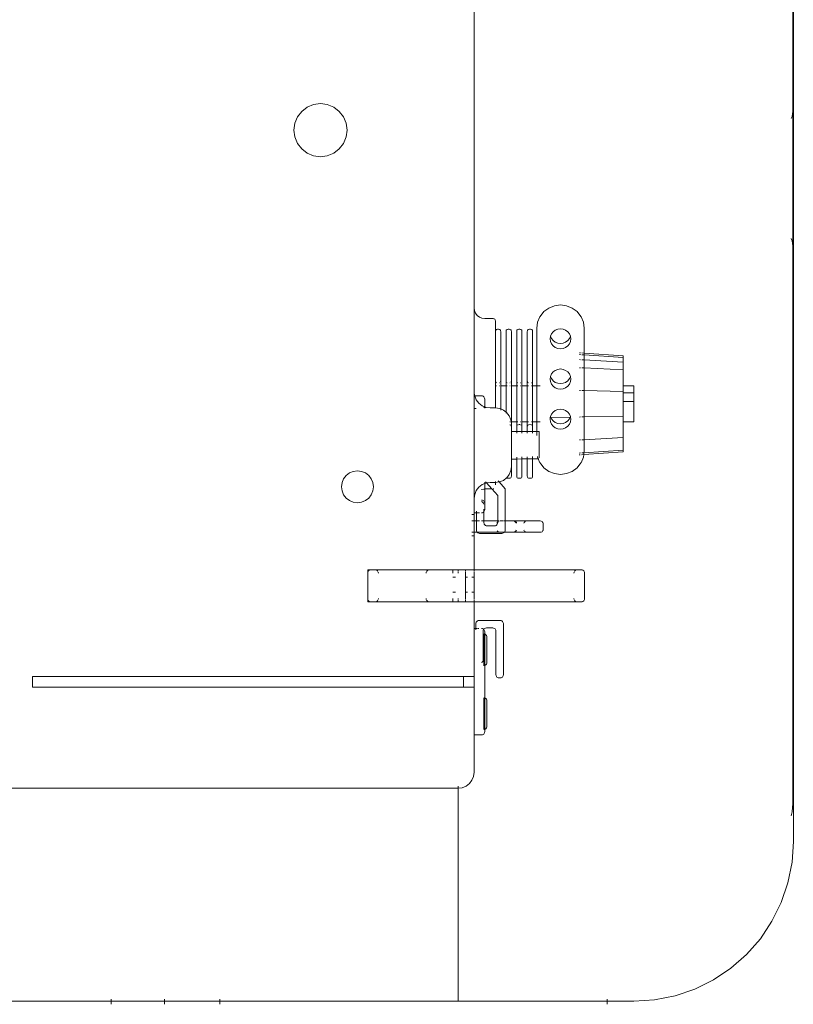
# Model space of a CAD drawing. Header units: millimetres. Extents: x -8931983 to 9630244, y 4 to 18563053.
# Tile 143 of 256: x 349110.5855 to 349110.6808, y 9281982.3157 to 9281982.4369. Entities that reach past the tile are written whole.
import ezdxf

# ---------------------------------------------------------------- set-up
doc = ezdxf.new("R2010")
doc.units = ezdxf.units.MM
doc.layers.add('LMOBILIARIO', color=252, linetype='Continuous', lineweight=5, true_color=0x898989)

# ---------------------------------------------------------------- blocks, each defined once
blk = doc.blocks.new('maquina de coser')
at = {"layer": 'LMOBILIARIO', "lineweight": 0}
for p, q in [((-0.00967, 0.48734), (-0.00967, 0.51933)), ((0.01656, 0.50237), (0.01656, 0.44458)), ((0.02902, 0.49704), (0.03034, 0.49704)), ((0.02902, 0.49704), (0.02902, 0.44392)), ((0.03034, 0.44392), (0.03034, 0.49704)), ((-0.01005, 0.48734), (-0.00971, 0.48734)), ((-0.00967, 0.48734), (-0.0094, 0.48734)), ((-0.00967, 0.48078), (-0.00967, 0.48734)), ((-0.01005, 0.48078), (-0.00971, 0.48078)), ((-0.00967, 0.48078), (-0.0094, 0.48078)), ((-0.00967, 0.47396), (-0.00967, 0.48078)), ((-0.00971, 0.47396), (-0.01005, 0.47396)), ((-0.0094, 0.47396), (-0.00967, 0.47396)), ((-0.00967, 0.44458), (-0.00967, 0.47396)), ((0.09597, 0.46438), (0.09677, 0.46471)), ((0.09677, 0.46471), (0.09761, 0.46482)), ((0.09761, 0.46482), (0.09846, 0.46471)), ((0.09846, 0.46471), (0.09925, 0.46438)), ((0.09477, 0.46318), (0.0953, 0.46386)), ((0.0953, 0.46386), (0.09597, 0.46438)), ((0.09925, 0.46438), (0.09993, 0.46386)), ((0.09993, 0.46386), (0.10045, 0.46318)), ((0.09434, 0.46155), (0.09445, 0.46239)), ((0.09445, 0.46239), (0.09477, 0.46318)), ((0.10045, 0.46318), (0.10078, 0.46239)), ((0.10078, 0.46239), (0.10089, 0.46155)), ((0.09445, 0.4607), (0.09434, 0.46155)), ((0.10089, 0.46155), (0.10078, 0.4607)), ((0.09477, 0.45991), (0.09445, 0.4607)), ((0.0953, 0.45923), (0.09477, 0.45991)), ((0.10045, 0.45991), (0.09993, 0.45923)), ((0.10078, 0.4607), (0.10045, 0.45991)), ((0.0523, 0.45838), (0.05271, 0.45869)), ((0.05271, 0.45869), (0.05318, 0.45889)), ((0.05318, 0.45889), (0.05369, 0.45896)), ((0.05369, 0.45896), (0.0542, 0.45889)), ((0.0542, 0.45889), (0.05468, 0.45869)), ((0.05468, 0.45869), (0.05508, 0.45838)), ((0.09597, 0.45871), (0.0953, 0.45923)), ((0.09677, 0.45838), (0.09597, 0.45871)), ((0.09925, 0.45871), (0.09846, 0.45838)), ((0.09993, 0.45923), (0.09925, 0.45871)), ((0.05173, 0.45699), (0.05179, 0.4575)), ((0.05179, 0.4575), (0.05199, 0.45797)), ((0.05199, 0.45797), (0.0523, 0.45838)), ((0.05508, 0.45838), (0.0554, 0.45797)), ((0.0554, 0.45797), (0.05559, 0.4575)), ((0.05559, 0.4575), (0.05566, 0.45699)), ((0.09761, 0.45827), (0.09677, 0.45838)), ((0.09846, 0.45838), (0.09761, 0.45827)), ((0.05179, 0.45648), (0.05173, 0.45699)), ((0.05199, 0.45601), (0.05179, 0.45648)), ((0.0523, 0.4556), (0.05199, 0.45601)), ((0.0554, 0.45601), (0.05508, 0.4556)), ((0.05559, 0.45648), (0.0554, 0.45601)), ((0.05566, 0.45699), (0.05559, 0.45648)), ((0.03991, 0.45572), (0.03952, 0.45572)), ((0.03952, 0.45572), (0.03952, 0.45533)), ((0.03952, 0.45533), (0.03953, 0.45543)), ((0.03952, 0.45475), (0.03952, 0.45533)), ((0.03953, 0.45543), (0.03957, 0.45553)), ((0.03957, 0.45553), (0.03963, 0.45561)), ((0.03963, 0.45561), (0.03971, 0.45567)), ((0.03981, 0.45571), (0.03971, 0.45567)), ((0.03981, 0.45571), (0.03991, 0.45572)), ((0.03991, 0.45572), (0.04306, 0.45572)), ((0.04316, 0.45571), (0.04306, 0.45572)), ((0.04345, 0.45572), (0.04306, 0.45572)), ((0.04325, 0.45567), (0.04316, 0.45571)), ((0.04325, 0.45567), (0.04334, 0.45561)), ((0.04334, 0.45561), (0.0434, 0.45553)), ((0.0434, 0.45553), (0.04344, 0.45543)), ((0.04344, 0.45543), (0.04345, 0.45533)), ((0.04345, 0.45533), (0.04345, 0.45572)), ((0.04345, 0.45475), (0.04345, 0.45533)), ((0.05271, 0.45529), (0.0523, 0.4556)), ((0.05318, 0.45509), (0.05271, 0.45529)), ((0.05369, 0.45502), (0.05318, 0.45509)), ((0.0542, 0.45509), (0.05369, 0.45502)), ((0.05468, 0.45529), (0.0542, 0.45509)), ((0.05508, 0.4556), (0.05468, 0.45529)), ((0.03952, 0.45475), (0.03953, 0.4547)), ((0.03952, 0.45475), (0.03952, 0.44809)), ((0.03953, 0.4547), (0.03957, 0.45461)), ((0.03957, 0.45461), (0.03963, 0.45453)), ((0.03963, 0.45453), (0.03971, 0.45447)), ((0.03981, 0.45443), (0.03991, 0.45441)), ((0.04306, 0.45441), (0.04316, 0.45443)), ((0.04325, 0.45447), (0.04334, 0.45453)), ((0.0434, 0.45461), (0.04334, 0.45453)), ((0.0434, 0.45461), (0.04344, 0.4547)), ((0.04344, 0.4547), (0.04345, 0.45475)), ((0.04345, 0.45475), (0.04345, 0.44809)), ((0.03953, 0.4482), (0.03952, 0.44809)), ((0.03952, 0.44809), (0.03952, 0.44523)), ((0.03953, 0.4482), (0.03957, 0.44831)), ((0.03957, 0.44831), (0.03963, 0.4484)), ((0.03971, 0.44847), (0.03963, 0.4484)), ((0.03981, 0.44851), (0.03991, 0.44852)), ((0.04316, 0.44851), (0.04306, 0.44852)), ((0.04325, 0.44847), (0.04334, 0.4484)), ((0.04334, 0.4484), (0.0434, 0.44831)), ((0.04344, 0.4482), (0.0434, 0.44831)), ((0.04345, 0.44809), (0.04344, 0.4482)), ((0.04345, 0.44809), (0.04345, 0.44523)), ((0.03952, 0.44458), (0.03952, 0.44523)), ((0.03952, 0.44523), (0.03978, 0.44523)), ((0.03981, 0.44523), (0.03991, 0.44523)), ((0.0407, 0.44523), (0.0407, 0.44491)), ((0.04254, 0.44523), (0.04254, 0.44491)), ((0.04316, 0.44523), (0.04306, 0.44523)), ((0.04319, 0.44523), (0.04345, 0.44523)), ((0.04345, 0.44523), (0.04345, 0.44458)), ((-0.00967, 0.42622), (-0.00967, 0.44458)), ((-0.00967, 0.44458), (0.01656, 0.44458)), ((0.01663, 0.44407), (0.01656, 0.44458)), ((0.01663, 0.44458), (0.01683, 0.44458)), ((0.01683, 0.44359), (0.01663, 0.44407)), ((0.02902, 0.44392), (0.03034, 0.44392)), ((0.02902, 0.44261), (0.02902, 0.44392)), ((0.03034, 0.44392), (0.03034, 0.44261)), ((0.03952, 0.44458), (0.03971, 0.44458)), ((0.03952, 0.44458), (0.03952, 0.44366)), ((0.03981, 0.44458), (0.03991, 0.44458)), ((0.04306, 0.44458), (0.04316, 0.44458)), ((0.04325, 0.44458), (0.04345, 0.44458)), ((0.04345, 0.44458), (0.04345, 0.44366)), ((0.01714, 0.44319), (0.01683, 0.44359)), ((0.01755, 0.44287), (0.01714, 0.44319)), ((0.01802, 0.44268), (0.01755, 0.44287)), ((0.01853, 0.44261), (0.01802, 0.44268)), ((0.03952, 0.44366), (0.03971, 0.44366)), ((0.03952, 0.44261), (0.03952, 0.44366)), ((0.0407, 0.44366), (0.03981, 0.44366)), ((0.0407, 0.4437), (0.0407, 0.44366)), ((0.0407, 0.44366), (0.0407, 0.44341)), ((0.04254, 0.44366), (0.0407, 0.44366)), ((0.0407, 0.44287), (0.0407, 0.44261)), ((0.04254, 0.4437), (0.04254, 0.44366)), ((0.04254, 0.44366), (0.04254, 0.44341)), ((0.04316, 0.44366), (0.04254, 0.44366)), ((0.04254, 0.44287), (0.04254, 0.44261)), ((0.04325, 0.44366), (0.04345, 0.44366)), ((0.04345, 0.44366), (0.04345, 0.44261)), ((0.04766, 0.44261), (0.04766, 0.44287)), ((0.04808, 0.44287), (0.04808, 0.44261)), ((0.04949, 0.44261), (0.04949, 0.44287)), ((0.05028, 0.44261), (0.05028, 0.44287)), ((0.02312, 0.44261), (0.01853, 0.44261)), ((0.02312, 0.44261), (0.02312, 0.44169)), ((0.02312, 0.44261), (0.02902, 0.44261)), ((0.02314, 0.44159), (0.02312, 0.44169)), ((0.02318, 0.44149), (0.02314, 0.44159)), ((0.02324, 0.44141), (0.02318, 0.44149)), ((0.02378, 0.44143), (0.02378, 0.44141)), ((0.02771, 0.44143), (0.02378, 0.44143)), ((0.02771, 0.44141), (0.02771, 0.44143)), ((0.02902, 0.44261), (0.03034, 0.44261)), ((0.03034, 0.44261), (0.03624, 0.44261)), ((0.03165, 0.44141), (0.03165, 0.44143)), ((0.03165, 0.44143), (0.03558, 0.44143)), ((0.03203, 0.44169), (0.03209, 0.44161)), ((0.03209, 0.44161), (0.03217, 0.44154)), ((0.03217, 0.44154), (0.03226, 0.4415)), ((0.03226, 0.4415), (0.03237, 0.44149)), ((0.03237, 0.44149), (0.03591, 0.44149)), ((0.03558, 0.44141), (0.03558, 0.44143)), ((0.03591, 0.44149), (0.03601, 0.44148)), ((0.03601, 0.44148), (0.0361, 0.44144)), ((0.03624, 0.44241), (0.03607, 0.44241)), ((0.0361, 0.44144), (0.03613, 0.44142)), ((0.03618, 0.44149), (0.03613, 0.44142)), ((0.03622, 0.44159), (0.03618, 0.44149)), ((0.03624, 0.44169), (0.03622, 0.44159)), ((0.03624, 0.44261), (0.03624, 0.44241)), ((0.03624, 0.44261), (0.03952, 0.44261)), ((0.03683, 0.44241), (0.03624, 0.44241)), ((0.03624, 0.44241), (0.03624, 0.44221)), ((0.03624, 0.44212), (0.03624, 0.44202)), ((0.03624, 0.4417), (0.03624, 0.44169)), ((0.03693, 0.4424), (0.03683, 0.44241)), ((0.03702, 0.44236), (0.03693, 0.4424)), ((0.0371, 0.44229), (0.03702, 0.44236)), ((0.03717, 0.44221), (0.0371, 0.44229)), ((0.03721, 0.44212), (0.03717, 0.44221)), ((0.03722, 0.44202), (0.03721, 0.44212)), ((0.03722, 0.43939), (0.03722, 0.44202)), ((0.03952, 0.42997), (0.03952, 0.44261)), ((0.03971, 0.44261), (0.03952, 0.44261)), ((0.03981, 0.44261), (0.0407, 0.44261)), ((0.0407, 0.44261), (0.04254, 0.44261)), ((0.04316, 0.44261), (0.04254, 0.44261)), ((0.04345, 0.44261), (0.04325, 0.44261)), ((0.04766, 0.44261), (0.04345, 0.44261)), ((0.04345, 0.44261), (0.04345, 0.42992)), ((0.04766, 0.44261), (0.04808, 0.44261)), ((0.04797, 0.44203), (0.04795, 0.44193)), ((0.04795, 0.43918), (0.04795, 0.44193)), ((0.04801, 0.44213), (0.04797, 0.44203)), ((0.04807, 0.44221), (0.04801, 0.44213)), ((0.04808, 0.44222), (0.04807, 0.44221)), ((0.04808, 0.44261), (0.04808, 0.44222)), ((0.04808, 0.44261), (0.04949, 0.44261)), ((0.04815, 0.44227), (0.04808, 0.44222)), ((0.04808, 0.43932), (0.04808, 0.44222)), ((0.04825, 0.44231), (0.04815, 0.44227)), ((0.04835, 0.44233), (0.04825, 0.44231)), ((0.04949, 0.44233), (0.04835, 0.44233)), ((0.04949, 0.44261), (0.05028, 0.44261)), ((0.04949, 0.44233), (0.04949, 0.44261)), ((0.04949, 0.44221), (0.04949, 0.44233)), ((0.05047, 0.44233), (0.04949, 0.44233)), ((0.04949, 0.44213), (0.04949, 0.44193)), ((0.04949, 0.4417), (0.04949, 0.44141)), ((0.05047, 0.44261), (0.05028, 0.44261)), ((0.05047, 0.44261), (0.05047, 0.44233)), ((0.05047, 0.44261), (0.05223, 0.44261)), ((0.05047, 0.44233), (0.05047, 0.44221)), ((0.05068, 0.44233), (0.05047, 0.44233)), ((0.05047, 0.44213), (0.05047, 0.44193)), ((0.05047, 0.4417), (0.05047, 0.44169)), ((0.05048, 0.44159), (0.05047, 0.44169)), ((0.05052, 0.44149), (0.05048, 0.44159)), ((0.05059, 0.44141), (0.05052, 0.44149)), ((0.05169, 0.44146), (0.0516, 0.44142)), ((0.05177, 0.44152), (0.05169, 0.44146)), ((0.05184, 0.4416), (0.05177, 0.44152)), ((0.05187, 0.44169), (0.05184, 0.4416)), ((0.05194, 0.44141), (0.052, 0.44149)), ((0.052, 0.44149), (0.05204, 0.44159)), ((0.05204, 0.44159), (0.05206, 0.44169)), ((0.05223, 0.44261), (0.05275, 0.44254)), ((0.06538, 0.44261), (0.05223, 0.44261)), ((0.05275, 0.44254), (0.05322, 0.44235)), ((0.05322, 0.44235), (0.05364, 0.44203)), ((0.05335, 0.44169), (0.05337, 0.44164)), ((0.05337, 0.44164), (0.0534, 0.44141)), ((0.05364, 0.44203), (0.05395, 0.44163)), ((0.05395, 0.44163), (0.05409, 0.4413)), ((0.06331, 0.44235), (0.06331, 0.44254)), ((0.06342, 0.44142), (0.06342, 0.44141)), ((0.06354, 0.44134), (0.06366, 0.44163)), ((0.06366, 0.44163), (0.06398, 0.44203)), ((0.06398, 0.44203), (0.06439, 0.44235)), ((0.06439, 0.44235), (0.06487, 0.44254)), ((0.06478, 0.44141), (0.06484, 0.44149)), ((0.06484, 0.44149), (0.06488, 0.44159)), ((0.06487, 0.44254), (0.0649, 0.44255)), ((0.06488, 0.44159), (0.0649, 0.44169)), ((0.0649, 0.44255), (0.06538, 0.44261)), ((0.0649, 0.44255), (0.0649, 0.44169)), ((0.07572, 0.44261), (0.06538, 0.44261)), ((0.07445, 0.44164), (0.0744, 0.4413)), ((0.07458, 0.44195), (0.07445, 0.44164)), ((0.07479, 0.44223), (0.07458, 0.44195)), ((0.07506, 0.44243), (0.07479, 0.44223)), ((0.07538, 0.44256), (0.07506, 0.44243)), ((0.07572, 0.44261), (0.07538, 0.44256)), ((0.321, 0.44261), (0.07572, 0.44261)), ((0.02332, 0.44135), (0.02324, 0.44141)), ((0.02342, 0.44131), (0.02332, 0.44135)), ((0.02352, 0.4413), (0.02342, 0.44131)), ((0.0238, 0.4413), (0.02352, 0.4413)), ((0.02379, 0.44135), (0.02379, 0.44133)), ((0.02379, 0.44133), (0.0238, 0.4413)), ((0.0238, 0.4413), (0.02383, 0.44123)), ((0.0238, 0.4413), (0.02769, 0.4413)), ((0.02383, 0.44123), (0.02389, 0.44115)), ((0.02389, 0.44115), (0.02398, 0.44109)), ((0.02398, 0.44109), (0.02407, 0.44105)), ((0.02407, 0.44105), (0.02417, 0.44104)), ((0.02417, 0.44104), (0.02732, 0.44104)), ((0.02732, 0.44104), (0.02742, 0.44105)), ((0.02742, 0.44105), (0.02751, 0.44109)), ((0.02751, 0.44109), (0.0276, 0.44115)), ((0.0276, 0.44115), (0.02766, 0.44123)), ((0.02766, 0.44123), (0.02769, 0.4413)), ((0.02769, 0.4413), (0.0277, 0.44133)), ((0.02769, 0.4413), (0.03167, 0.4413)), ((0.0277, 0.44133), (0.0277, 0.44135)), ((0.03166, 0.44133), (0.03166, 0.44135)), ((0.03167, 0.4413), (0.03166, 0.44133)), ((0.0317, 0.44123), (0.03167, 0.4413)), ((0.03556, 0.4413), (0.03167, 0.4413)), ((0.03176, 0.44115), (0.0317, 0.44123)), ((0.03185, 0.44109), (0.03176, 0.44115)), ((0.03194, 0.44105), (0.03185, 0.44109)), ((0.03204, 0.44104), (0.03194, 0.44105)), ((0.03204, 0.44104), (0.03518, 0.44104)), ((0.03518, 0.44104), (0.03529, 0.44105)), ((0.03529, 0.44105), (0.03538, 0.44109)), ((0.03538, 0.44109), (0.03547, 0.44115)), ((0.03547, 0.44115), (0.03553, 0.44123)), ((0.03553, 0.44123), (0.03556, 0.4413)), ((0.03556, 0.4413), (0.03557, 0.44133)), ((0.03556, 0.4413), (0.03584, 0.4413)), ((0.03557, 0.44133), (0.03557, 0.44135)), ((0.03594, 0.44131), (0.03584, 0.4413)), ((0.03604, 0.44135), (0.03594, 0.44131)), ((0.03612, 0.44141), (0.03604, 0.44135)), ((0.03613, 0.44142), (0.03612, 0.44141)), ((0.03613, 0.44142), (0.03619, 0.44138)), ((0.03619, 0.44138), (0.03625, 0.44129)), ((0.03625, 0.44129), (0.03629, 0.4412)), ((0.03625, 0.44011), (0.03629, 0.44021)), ((0.03629, 0.4412), (0.0363, 0.4411)), ((0.03629, 0.44021), (0.0363, 0.44031)), ((0.0363, 0.4411), (0.0363, 0.44031)), ((0.04887, 0.44101), (0.04888, 0.44112)), ((0.04887, 0.4401), (0.04887, 0.44101)), ((0.04888, 0.44112), (0.04892, 0.44121)), ((0.04892, 0.44121), (0.04899, 0.44129)), ((0.04899, 0.44129), (0.04907, 0.44136)), ((0.04907, 0.44136), (0.04916, 0.44139)), ((0.04916, 0.44139), (0.04926, 0.44141)), ((0.04926, 0.44141), (0.04949, 0.44141)), ((0.04949, 0.44141), (0.05059, 0.44141)), ((0.04949, 0.44141), (0.04949, 0.4397)), ((0.05067, 0.44135), (0.05059, 0.44141)), ((0.05059, 0.44141), (0.05059, 0.44141)), ((0.05059, 0.44141), (0.05093, 0.44141)), ((0.05076, 0.44131), (0.05067, 0.44135)), ((0.05087, 0.4413), (0.05076, 0.44131)), ((0.05087, 0.4413), (0.05166, 0.4413)), ((0.0516, 0.44142), (0.05153, 0.44141)), ((0.05166, 0.4413), (0.05176, 0.44131)), ((0.05342, 0.4413), (0.05166, 0.4413)), ((0.05176, 0.44131), (0.05186, 0.44135)), ((0.05342, 0.44041), (0.05263, 0.4397)), ((0.05341, 0.44135), (0.05342, 0.4413)), ((0.05342, 0.4413), (0.05342, 0.44041)), ((0.05342, 0.4413), (0.05409, 0.4413)), ((0.05416, 0.44108), (0.05342, 0.44041)), ((0.05342, 0.44041), (0.05342, 0.4404)), ((0.05342, 0.44026), (0.05342, 0.44025)), ((0.05342, 0.44025), (0.05343, 0.44018)), ((0.05409, 0.4413), (0.05415, 0.44115)), ((0.05409, 0.4413), (0.05425, 0.4413)), ((0.05415, 0.44115), (0.05416, 0.44108)), ((0.05429, 0.4412), (0.05416, 0.44108)), ((0.05416, 0.44108), (0.05422, 0.44064)), ((0.05422, 0.44064), (0.05422, 0.43999)), ((0.06337, 0.4413), (0.06353, 0.4413)), ((0.0634, 0.44064), (0.06347, 0.44115)), ((0.0634, 0.44064), (0.0634, 0.43999)), ((0.06342, 0.44141), (0.06349, 0.44136)), ((0.06347, 0.44115), (0.06353, 0.4413)), ((0.06351, 0.44135), (0.06354, 0.44134)), ((0.06353, 0.4413), (0.06354, 0.44134)), ((0.06371, 0.4413), (0.06353, 0.4413)), ((0.06354, 0.44134), (0.0636, 0.44131)), ((0.0636, 0.44131), (0.06371, 0.4413)), ((0.06371, 0.4413), (0.0645, 0.4413)), ((0.0645, 0.4413), (0.0646, 0.44131)), ((0.0646, 0.44131), (0.0647, 0.44135)), ((0.0647, 0.44135), (0.06478, 0.44141)), ((0.07439, 0.44018), (0.0744, 0.44025)), ((0.0744, 0.4413), (0.0744, 0.44025)), ((0.03014, 0.43952), (0.03015, 0.43963)), ((0.03014, 0.43939), (0.03014, 0.43952)), ((0.03014, 0.43939), (0.03015, 0.43929)), ((0.03015, 0.43963), (0.03019, 0.43972)), ((0.03015, 0.43929), (0.03019, 0.4392)), ((0.03019, 0.43972), (0.03025, 0.4398)), ((0.03019, 0.4392), (0.03025, 0.43911)), ((0.03025, 0.4398), (0.03033, 0.43987)), ((0.03025, 0.43911), (0.03033, 0.43905)), ((0.03033, 0.43987), (0.03043, 0.4399)), ((0.03033, 0.43905), (0.03043, 0.43901)), ((0.03043, 0.4399), (0.03053, 0.43992)), ((0.03043, 0.43901), (0.03053, 0.439)), ((0.03591, 0.43992), (0.03053, 0.43992)), ((0.03053, 0.439), (0.03683, 0.439)), ((0.03591, 0.43992), (0.03601, 0.43993)), ((0.03601, 0.43993), (0.0361, 0.43997)), ((0.0361, 0.43997), (0.03619, 0.44003)), ((0.03619, 0.44003), (0.03625, 0.44011)), ((0.03693, 0.43901), (0.03683, 0.439)), ((0.03702, 0.43905), (0.03693, 0.43901)), ((0.0371, 0.43911), (0.03702, 0.43905)), ((0.03717, 0.4392), (0.0371, 0.43911)), ((0.03721, 0.43929), (0.03717, 0.4392)), ((0.03722, 0.43939), (0.03721, 0.43929)), ((0.04795, 0.43918), (0.04797, 0.43908)), ((0.04797, 0.43908), (0.04801, 0.43898)), ((0.04809, 0.43944), (0.04808, 0.43932)), ((0.04808, 0.43889), (0.04808, 0.43932)), ((0.04811, 0.43956), (0.04809, 0.43944)), ((0.04816, 0.43965), (0.04811, 0.43956)), ((0.04822, 0.43973), (0.04816, 0.43965)), ((0.04825, 0.43975), (0.04822, 0.43973)), ((0.04888, 0.43999), (0.04887, 0.4401)), ((0.04892, 0.4399), (0.04888, 0.43999)), ((0.04899, 0.43982), (0.04892, 0.4399)), ((0.04907, 0.43976), (0.04899, 0.43982)), ((0.04916, 0.43972), (0.04907, 0.43976)), ((0.04926, 0.4397), (0.04916, 0.43972)), ((0.04928, 0.43978), (0.04921, 0.43979)), ((0.04937, 0.4397), (0.04926, 0.4397)), ((0.04935, 0.43973), (0.04928, 0.43978)), ((0.04937, 0.4397), (0.04935, 0.43973)), ((0.04941, 0.43965), (0.04937, 0.4397)), ((0.04949, 0.4397), (0.04937, 0.4397)), ((0.04947, 0.43951), (0.04945, 0.43956)), ((0.04949, 0.43932), (0.04948, 0.43941)), ((0.04949, 0.43951), (0.04949, 0.4397)), ((0.05263, 0.4397), (0.04949, 0.4397)), ((0.04949, 0.43932), (0.04949, 0.43941)), ((0.04949, 0.43908), (0.04949, 0.43932)), ((0.05343, 0.44018), (0.05343, 0.44016)), ((0.05428, 0.43953), (0.05345, 0.43878)), ((0.05391, 0.43999), (0.0542, 0.43999)), ((0.05428, 0.43953), (0.05422, 0.43999)), ((0.05442, 0.43965), (0.05428, 0.43953)), ((0.05428, 0.43948), (0.05428, 0.43953)), ((0.05448, 0.439), (0.05428, 0.43948)), ((0.05437, 0.43999), (0.05435, 0.43999)), ((0.0548, 0.4386), (0.05448, 0.439)), ((0.06288, 0.43867), (0.06313, 0.439)), ((0.06312, 0.43933), (0.06327, 0.43933)), ((0.06313, 0.439), (0.06327, 0.43933)), ((0.06327, 0.43933), (0.06333, 0.43948)), ((0.06327, 0.43933), (0.06614, 0.43933)), ((0.06333, 0.43948), (0.0634, 0.43999)), ((0.06614, 0.43999), (0.0634, 0.43999)), ((0.06614, 0.43999), (0.06614, 0.43995)), ((0.06674, 0.43999), (0.06614, 0.43999)), ((0.06614, 0.43991), (0.06614, 0.43985)), ((0.06614, 0.43952), (0.06614, 0.43946)), ((0.06614, 0.43937), (0.06614, 0.43933)), ((0.06614, 0.43933), (0.06614, 0.43867)), ((0.06674, 0.43933), (0.06614, 0.43933)), ((0.06651, 0.43946), (0.06648, 0.43952)), ((0.06655, 0.43991), (0.06651, 0.43985)), ((0.06667, 0.43998), (0.06661, 0.43995)), ((0.06667, 0.43934), (0.06661, 0.43937)), ((0.06674, 0.43999), (0.06667, 0.43998)), ((0.06674, 0.43933), (0.06667, 0.43934)), ((0.07283, 0.43999), (0.06674, 0.43999)), ((0.07283, 0.43933), (0.06674, 0.43933)), ((0.07283, 0.43999), (0.07289, 0.43998)), ((0.07414, 0.43999), (0.07283, 0.43999)), ((0.07283, 0.43933), (0.07289, 0.43934)), ((0.07289, 0.43998), (0.07296, 0.43995)), ((0.07289, 0.43934), (0.07296, 0.43937)), ((0.07296, 0.43995), (0.07301, 0.43991)), ((0.07296, 0.43937), (0.07301, 0.43941)), ((0.07301, 0.43991), (0.07305, 0.43985)), ((0.07301, 0.43941), (0.07305, 0.43946)), ((0.07305, 0.43985), (0.07308, 0.43979)), ((0.07305, 0.43946), (0.07308, 0.43952)), ((0.07308, 0.43979), (0.07309, 0.43972)), ((0.07308, 0.43952), (0.07309, 0.43959)), ((0.07309, 0.43972), (0.07309, 0.43959)), ((0.07414, 0.43999), (0.07421, 0.44)), ((0.07421, 0.44), (0.07427, 0.44002)), ((0.07427, 0.44002), (0.07432, 0.44006)), ((0.07432, 0.44006), (0.07437, 0.44012)), ((0.07437, 0.44012), (0.07439, 0.44018)), ((0.04801, 0.43898), (0.04807, 0.4389)), ((0.04807, 0.4389), (0.04808, 0.43889)), ((0.04808, 0.43889), (0.04815, 0.43884)), ((0.04808, 0.43889), (0.04808, 0.43845)), ((0.04808, 0.43867), (0.04808, 0.43838)), ((0.04809, 0.43843), (0.04808, 0.43845)), ((0.04808, 0.43845), (0.04808, 0.43838)), ((0.04808, 0.43838), (0.04808, 0.43845)), ((0.04809, 0.43837), (0.04808, 0.43838)), ((0.04808, 0.43838), (0.04808, 0.43783)), ((0.04809, 0.43778), (0.04808, 0.43783)), ((0.04808, 0.43783), (0.04808, 0.43608)), ((0.04811, 0.4384), (0.04809, 0.43843)), ((0.04809, 0.43837), (0.04809, 0.43841)), ((0.04811, 0.43837), (0.04809, 0.43837)), ((0.04816, 0.43836), (0.04811, 0.43837)), ((0.04815, 0.43884), (0.04825, 0.4388)), ((0.04825, 0.4388), (0.04835, 0.43879)), ((0.04949, 0.43878), (0.04835, 0.43879)), ((0.04948, 0.43778), (0.04949, 0.43783)), ((0.04949, 0.43878), (0.04949, 0.43898)), ((0.05345, 0.43878), (0.04949, 0.43878)), ((0.04949, 0.43878), (0.04949, 0.43783)), ((0.04949, 0.43608), (0.04949, 0.43783)), ((0.05474, 0.43848), (0.05473, 0.43841)), ((0.05473, 0.43841), (0.05473, 0.43828)), ((0.05474, 0.43821), (0.05473, 0.43828)), ((0.05476, 0.43854), (0.05474, 0.43848)), ((0.05476, 0.43815), (0.05474, 0.43821)), ((0.0548, 0.43859), (0.05476, 0.43854)), ((0.05481, 0.4381), (0.05476, 0.43815)), ((0.0548, 0.43859), (0.0548, 0.4386)), ((0.05521, 0.43828), (0.0548, 0.43859)), ((0.05486, 0.43805), (0.05481, 0.4381)), ((0.05492, 0.43803), (0.05486, 0.43805)), ((0.05499, 0.43802), (0.05492, 0.43803)), ((0.05499, 0.43802), (0.05619, 0.43802)), ((0.05569, 0.43809), (0.05521, 0.43828)), ((0.05619, 0.43802), (0.05569, 0.43809)), ((0.05619, 0.43802), (0.0571, 0.43802)), ((0.0571, 0.43802), (0.05711, 0.43736)), ((0.0571, 0.43802), (0.06051, 0.43802)), ((0.06051, 0.43802), (0.06051, 0.43736)), ((0.06051, 0.43802), (0.06108, 0.43802)), ((0.06108, 0.43802), (0.06115, 0.43803)), ((0.06146, 0.43802), (0.06108, 0.43802)), ((0.06115, 0.43803), (0.06121, 0.43805)), ((0.06127, 0.4381), (0.06131, 0.43815)), ((0.06131, 0.43815), (0.06133, 0.43821)), ((0.06146, 0.43802), (0.06168, 0.43805)), ((0.06168, 0.43802), (0.06146, 0.43802)), ((0.06168, 0.43821), (0.06168, 0.43815)), ((0.06168, 0.43805), (0.06193, 0.43809)), ((0.06168, 0.43805), (0.06168, 0.43802)), ((0.06168, 0.43802), (0.06168, 0.43736)), ((0.06168, 0.43802), (0.06614, 0.43802)), ((0.06193, 0.43809), (0.06241, 0.43828)), ((0.06241, 0.43828), (0.06282, 0.4386)), ((0.06274, 0.43867), (0.06288, 0.43867)), ((0.06282, 0.4386), (0.06288, 0.43867)), ((0.06614, 0.43867), (0.06288, 0.43867)), ((0.06614, 0.43867), (0.06614, 0.43864)), ((0.06614, 0.43867), (0.06674, 0.43867)), ((0.06614, 0.4386), (0.06614, 0.43854)), ((0.06614, 0.43821), (0.06614, 0.43815)), ((0.06614, 0.43805), (0.06614, 0.43802)), ((0.06614, 0.43802), (0.06614, 0.43736)), ((0.06674, 0.43802), (0.06614, 0.43802)), ((0.06651, 0.43815), (0.06648, 0.43821)), ((0.06655, 0.4386), (0.06651, 0.43854)), ((0.06667, 0.43867), (0.06661, 0.43864)), ((0.06667, 0.43803), (0.06661, 0.43805)), ((0.06674, 0.43867), (0.06667, 0.43867)), ((0.06674, 0.43802), (0.06667, 0.43803)), ((0.06674, 0.43867), (0.07283, 0.43867)), ((0.07283, 0.43802), (0.06674, 0.43802)), ((0.07283, 0.43867), (0.07289, 0.43867)), ((0.07283, 0.43802), (0.07289, 0.43803)), ((0.07289, 0.43867), (0.07296, 0.43864)), ((0.07289, 0.43803), (0.07296, 0.43805)), ((0.07296, 0.43864), (0.07301, 0.4386)), ((0.07296, 0.43805), (0.07301, 0.4381)), ((0.07301, 0.4386), (0.07305, 0.43854)), ((0.07301, 0.4381), (0.07305, 0.43815)), ((0.07305, 0.43854), (0.07308, 0.43848)), ((0.07305, 0.43815), (0.07308, 0.43821)), ((0.07308, 0.43848), (0.07309, 0.43841)), ((0.07308, 0.43821), (0.07309, 0.43828)), ((0.07309, 0.43841), (0.07309, 0.43828)), ((0.04811, 0.43767), (0.04809, 0.43778)), ((0.04809, 0.43773), (0.04809, 0.43778)), ((0.04811, 0.43762), (0.04809, 0.43773)), ((0.04816, 0.43757), (0.04811, 0.43767)), ((0.04816, 0.43752), (0.04811, 0.43762)), ((0.04822, 0.43749), (0.04816, 0.43757)), ((0.04822, 0.43744), (0.04816, 0.43752)), ((0.04836, 0.43743), (0.04829, 0.43745)), ((0.04836, 0.43738), (0.04829, 0.4374)), ((0.04921, 0.43743), (0.04928, 0.43745)), ((0.04921, 0.43738), (0.04928, 0.4374)), ((0.04928, 0.43745), (0.04935, 0.43749)), ((0.04928, 0.4374), (0.04935, 0.43744)), ((0.04935, 0.43749), (0.04941, 0.43757)), ((0.04935, 0.43744), (0.04941, 0.43752)), ((0.04945, 0.43767), (0.04948, 0.43778)), ((0.04945, 0.43762), (0.04948, 0.43773)), ((0.04948, 0.43773), (0.04948, 0.43778)), ((0.05474, 0.43717), (0.05473, 0.4371)), ((0.05473, 0.4371), (0.05473, 0.43697)), ((0.05474, 0.4369), (0.05473, 0.43697)), ((0.05476, 0.43723), (0.05474, 0.43717)), ((0.05476, 0.43684), (0.05474, 0.4369)), ((0.05481, 0.43729), (0.05476, 0.43723)), ((0.05481, 0.43678), (0.05476, 0.43684)), ((0.05486, 0.43733), (0.05481, 0.43729)), ((0.05486, 0.43674), (0.05481, 0.43678)), ((0.05492, 0.43735), (0.05486, 0.43733)), ((0.05492, 0.43672), (0.05486, 0.43674)), ((0.05499, 0.43736), (0.05492, 0.43735)), ((0.05499, 0.43671), (0.05492, 0.43672)), ((0.05499, 0.43736), (0.05711, 0.43736)), ((0.05712, 0.43671), (0.05499, 0.43671)), ((0.05711, 0.43736), (0.05712, 0.43671)), ((0.05712, 0.43671), (0.05712, 0.43605)), ((0.05735, 0.43736), (0.05718, 0.43736)), ((0.05719, 0.43671), (0.05737, 0.43671)), ((0.06029, 0.43736), (0.06051, 0.43736)), ((0.0605, 0.43671), (0.0603, 0.43671)), ((0.06051, 0.43736), (0.0605, 0.43671)), ((0.06108, 0.43671), (0.0605, 0.43671)), ((0.0605, 0.43671), (0.0605, 0.43605)), ((0.06051, 0.43736), (0.06108, 0.43736)), ((0.06115, 0.43735), (0.06108, 0.43736)), ((0.06168, 0.43736), (0.06108, 0.43736)), ((0.06108, 0.43671), (0.06115, 0.43672)), ((0.06168, 0.43671), (0.06108, 0.43671)), ((0.06121, 0.43733), (0.06115, 0.43735)), ((0.06115, 0.43672), (0.06121, 0.43674)), ((0.06131, 0.43723), (0.06127, 0.43729)), ((0.06127, 0.43678), (0.06131, 0.43684)), ((0.06133, 0.43717), (0.06131, 0.43723)), ((0.06131, 0.43684), (0.06133, 0.4369)), ((0.06134, 0.43697), (0.06134, 0.4371)), ((0.06168, 0.43736), (0.06168, 0.43733)), ((0.06168, 0.43736), (0.06614, 0.43736)), ((0.06168, 0.43729), (0.06168, 0.43723)), ((0.06168, 0.4369), (0.06168, 0.43684)), ((0.06168, 0.43674), (0.06168, 0.43671)), ((0.06168, 0.43671), (0.06168, 0.43605)), ((0.06168, 0.43671), (0.06614, 0.43671)), ((0.06614, 0.43736), (0.06614, 0.43733)), ((0.06614, 0.43736), (0.06674, 0.43736)), ((0.06614, 0.43729), (0.06614, 0.43723)), ((0.06614, 0.4369), (0.06614, 0.43684)), ((0.06614, 0.43674), (0.06614, 0.43671)), ((0.06614, 0.43671), (0.06614, 0.43605)), ((0.06674, 0.43671), (0.06614, 0.43671)), ((0.06651, 0.43684), (0.06648, 0.4369)), ((0.06655, 0.43729), (0.06651, 0.43723)), ((0.06667, 0.43735), (0.06661, 0.43733)), ((0.06667, 0.43672), (0.06661, 0.43674)), ((0.06674, 0.43736), (0.06667, 0.43735)), ((0.06674, 0.43671), (0.06667, 0.43672)), ((0.06674, 0.43736), (0.07283, 0.43736)), ((0.07283, 0.43671), (0.06674, 0.43671)), ((0.07283, 0.43736), (0.07289, 0.43735)), ((0.07283, 0.43671), (0.07289, 0.43672)), ((0.07289, 0.43735), (0.07296, 0.43733)), ((0.07289, 0.43672), (0.07296, 0.43674)), ((0.07296, 0.43733), (0.07301, 0.43729)), ((0.07296, 0.43674), (0.07301, 0.43678)), ((0.07301, 0.43729), (0.07305, 0.43723)), ((0.07301, 0.43678), (0.07305, 0.43684)), ((0.07305, 0.43723), (0.07308, 0.43717)), ((0.07305, 0.43684), (0.07308, 0.4369)), ((0.07308, 0.43717), (0.07309, 0.4371)), ((0.07308, 0.4369), (0.07309, 0.43697)), ((0.07309, 0.4371), (0.07309, 0.43697)), ((0.04809, 0.43612), (0.04808, 0.43608)), ((0.04808, 0.43608), (0.04808, 0.43458)), ((0.04811, 0.43623), (0.04809, 0.43612)), ((0.04816, 0.43633), (0.04811, 0.43623)), ((0.04822, 0.4364), (0.04816, 0.43633)), ((0.04836, 0.43647), (0.04829, 0.43645)), ((0.04921, 0.43647), (0.04928, 0.43645)), ((0.04928, 0.43645), (0.04935, 0.4364)), ((0.04935, 0.4364), (0.04941, 0.43633)), ((0.04945, 0.43623), (0.04948, 0.43612)), ((0.04948, 0.43612), (0.04949, 0.43608)), ((0.04949, 0.43608), (0.04949, 0.43458)), ((0.05474, 0.43586), (0.05473, 0.43579)), ((0.05473, 0.43579), (0.05473, 0.43566)), ((0.05474, 0.43559), (0.05473, 0.43566)), ((0.05476, 0.43592), (0.05474, 0.43586)), ((0.05476, 0.43553), (0.05474, 0.43559)), ((0.05481, 0.43597), (0.05476, 0.43592)), ((0.05481, 0.43547), (0.05476, 0.43553)), ((0.05486, 0.43602), (0.05481, 0.43597)), ((0.05486, 0.43543), (0.05481, 0.43547)), ((0.05492, 0.43604), (0.05486, 0.43602)), ((0.05492, 0.4354), (0.05486, 0.43543)), ((0.05499, 0.43605), (0.05492, 0.43604)), ((0.05499, 0.4354), (0.05492, 0.4354)), ((0.05499, 0.43605), (0.05712, 0.43605)), ((0.05713, 0.4354), (0.05499, 0.4354)), ((0.05712, 0.43605), (0.05713, 0.4354)), ((0.05713, 0.4354), (0.05714, 0.43471)), ((0.05739, 0.43605), (0.0572, 0.43605)), ((0.05721, 0.4354), (0.05741, 0.4354)), ((0.06031, 0.43605), (0.0605, 0.43605)), ((0.06049, 0.4354), (0.06031, 0.4354)), ((0.06049, 0.4354), (0.06048, 0.43489)), ((0.0605, 0.43605), (0.06049, 0.4354)), ((0.06108, 0.4354), (0.06049, 0.4354)), ((0.0605, 0.43605), (0.06108, 0.43605)), ((0.06115, 0.43604), (0.06108, 0.43605)), ((0.06168, 0.43605), (0.06108, 0.43605)), ((0.06108, 0.4354), (0.06115, 0.4354)), ((0.06168, 0.4354), (0.06108, 0.4354)), ((0.06121, 0.43602), (0.06115, 0.43604)), ((0.06115, 0.4354), (0.06121, 0.43543)), ((0.06131, 0.43592), (0.06127, 0.43597)), ((0.06127, 0.43547), (0.06131, 0.43553)), ((0.06133, 0.43586), (0.06131, 0.43592)), ((0.06131, 0.43553), (0.06133, 0.43559)), ((0.06134, 0.43566), (0.06134, 0.43579)), ((0.06168, 0.43605), (0.06168, 0.43602)), ((0.06168, 0.43605), (0.06614, 0.43605)), ((0.06168, 0.43597), (0.06168, 0.43592)), ((0.06168, 0.43559), (0.06168, 0.43553)), ((0.06168, 0.43543), (0.06168, 0.4354)), ((0.06168, 0.4354), (0.06168, 0.43489)), ((0.06168, 0.4354), (0.06614, 0.4354)), ((0.06614, 0.43605), (0.06614, 0.43602)), ((0.06614, 0.43605), (0.06674, 0.43605)), ((0.06614, 0.43597), (0.06614, 0.43592)), ((0.06614, 0.43559), (0.06614, 0.43553)), ((0.06614, 0.43543), (0.06614, 0.4354)), ((0.06614, 0.4354), (0.06614, 0.43489)), ((0.06674, 0.4354), (0.06614, 0.4354)), ((0.06651, 0.43553), (0.06648, 0.43559)), ((0.06655, 0.43597), (0.06651, 0.43592)), ((0.06667, 0.43604), (0.06661, 0.43602)), ((0.06667, 0.4354), (0.06661, 0.43543)), ((0.06674, 0.43605), (0.06667, 0.43604)), ((0.06674, 0.4354), (0.06667, 0.4354)), ((0.06674, 0.43605), (0.07283, 0.43605)), ((0.07283, 0.4354), (0.06674, 0.4354)), ((0.07283, 0.43605), (0.07289, 0.43604)), ((0.07283, 0.4354), (0.07289, 0.4354)), ((0.07289, 0.43604), (0.07296, 0.43602)), ((0.07289, 0.4354), (0.07296, 0.43543)), ((0.07296, 0.43602), (0.07301, 0.43597)), ((0.07296, 0.43543), (0.07301, 0.43547)), ((0.07301, 0.43597), (0.07305, 0.43592)), ((0.07301, 0.43547), (0.07305, 0.43553)), ((0.07305, 0.43592), (0.07308, 0.43586)), ((0.07305, 0.43553), (0.07308, 0.43559)), ((0.07308, 0.43586), (0.07309, 0.43579)), ((0.07308, 0.43559), (0.07309, 0.43566)), ((0.07309, 0.43579), (0.07309, 0.43566)), ((0.04809, 0.43445), (0.04808, 0.43458)), ((0.04811, 0.43434), (0.04809, 0.43445)), ((0.04816, 0.43424), (0.04811, 0.43434)), ((0.04822, 0.43417), (0.04816, 0.43424)), ((0.04829, 0.43412), (0.04822, 0.43417)), ((0.04935, 0.43417), (0.04928, 0.43412)), ((0.04941, 0.43424), (0.04935, 0.43417)), ((0.04945, 0.43434), (0.04941, 0.43424)), ((0.04948, 0.43445), (0.04945, 0.43434)), ((0.04949, 0.43458), (0.04948, 0.43445)), ((0.05603, 0.43402), (0.05662, 0.43448)), ((0.05662, 0.43448), (0.05665, 0.4345)), ((0.05714, 0.43471), (0.05665, 0.4345)), ((0.05733, 0.43479), (0.05714, 0.43471)), ((0.05714, 0.43471), (0.05714, 0.43465)), ((0.06048, 0.43461), (0.05724, 0.43461)), ((0.05742, 0.4348), (0.05733, 0.43479)), ((0.06048, 0.43489), (0.05999, 0.43489)), ((0.06048, 0.43489), (0.06048, 0.43487)), ((0.06168, 0.43489), (0.06048, 0.43489)), ((0.06048, 0.43481), (0.06048, 0.43461)), ((0.06168, 0.43489), (0.06168, 0.43487)), ((0.06614, 0.43489), (0.06168, 0.43489)), ((0.06168, 0.43481), (0.06168, 0.43445)), ((0.06614, 0.43489), (0.06614, 0.43487)), ((0.07323, 0.43489), (0.06614, 0.43489)), ((0.06614, 0.43481), (0.06614, 0.43445)), ((0.07323, 0.43489), (0.07396, 0.43479)), ((0.07396, 0.43479), (0.07464, 0.4345)), ((0.07467, 0.43448), (0.07464, 0.4345)), ((0.07526, 0.43402), (0.07467, 0.43448)), ((0.04836, 0.4341), (0.04829, 0.43412)), ((0.04836, 0.4341), (0.04921, 0.4341)), ((0.04928, 0.43412), (0.04921, 0.4341)), ((0.05531, 0.43272), (0.05559, 0.43342)), ((0.05559, 0.43342), (0.05603, 0.43402)), ((0.06115, 0.43287), (0.0614, 0.43307)), ((0.0614, 0.43307), (0.0617, 0.4332)), ((0.0617, 0.4332), (0.06202, 0.43324)), ((0.06181, 0.43287), (0.06206, 0.43307)), ((0.06202, 0.43324), (0.06222, 0.43322)), ((0.06206, 0.43307), (0.06222, 0.43314)), ((0.06222, 0.43314), (0.06222, 0.43322)), ((0.06222, 0.43322), (0.06234, 0.4332)), ((0.06222, 0.43314), (0.06235, 0.43319)), ((0.06226, 0.43077), (0.06222, 0.43314)), ((0.06234, 0.4332), (0.06235, 0.43319)), ((0.06235, 0.43319), (0.06264, 0.43307)), ((0.06264, 0.43307), (0.06289, 0.43287)), ((0.06609, 0.43287), (0.06634, 0.43307)), ((0.06634, 0.43307), (0.06664, 0.4332)), ((0.06664, 0.4332), (0.06696, 0.43324)), ((0.06675, 0.43287), (0.06701, 0.43307)), ((0.06696, 0.43324), (0.06728, 0.4332)), ((0.06701, 0.43307), (0.06729, 0.43319)), ((0.06728, 0.4332), (0.06729, 0.43319)), ((0.06729, 0.43319), (0.06758, 0.43307)), ((0.06758, 0.43307), (0.06783, 0.43287)), ((0.07103, 0.43287), (0.07128, 0.43307)), ((0.07128, 0.43307), (0.07158, 0.4332)), ((0.07158, 0.4332), (0.0719, 0.43324)), ((0.07169, 0.43287), (0.07195, 0.43307)), ((0.0719, 0.43324), (0.07222, 0.4332)), ((0.07195, 0.43307), (0.07223, 0.43319)), ((0.07222, 0.4332), (0.07223, 0.43319)), ((0.07223, 0.43319), (0.07252, 0.43307)), ((0.07252, 0.43307), (0.07277, 0.43287)), ((0.0757, 0.43342), (0.07526, 0.43402)), ((0.07598, 0.43272), (0.0757, 0.43342)), ((0.05521, 0.43196), (0.05531, 0.43272)), ((0.05531, 0.43121), (0.05521, 0.43196)), ((0.06079, 0.43196), (0.06083, 0.4323)), ((0.06083, 0.43163), (0.06079, 0.43196)), ((0.06083, 0.4323), (0.06095, 0.4326)), ((0.06095, 0.4326), (0.06115, 0.43287)), ((0.06145, 0.43196), (0.06149, 0.4323)), ((0.06149, 0.43163), (0.06145, 0.43196)), ((0.06149, 0.4323), (0.06161, 0.4326)), ((0.06161, 0.4326), (0.06181, 0.43287)), ((0.06289, 0.43287), (0.06309, 0.4326)), ((0.06309, 0.4326), (0.06321, 0.4323)), ((0.06321, 0.4323), (0.06326, 0.43196)), ((0.06326, 0.43196), (0.06321, 0.43163)), ((0.06573, 0.43196), (0.06577, 0.4323)), ((0.06577, 0.43163), (0.06573, 0.43196)), ((0.06577, 0.4323), (0.06589, 0.4326)), ((0.06589, 0.4326), (0.06609, 0.43287)), ((0.06639, 0.43196), (0.06643, 0.4323)), ((0.06643, 0.43163), (0.06639, 0.43196)), ((0.06643, 0.4323), (0.06655, 0.4326)), ((0.06655, 0.4326), (0.06675, 0.43287)), ((0.06783, 0.43287), (0.06803, 0.4326)), ((0.06803, 0.4326), (0.06815, 0.4323)), ((0.06815, 0.4323), (0.0682, 0.43196)), ((0.0682, 0.43196), (0.06815, 0.43163)), ((0.07067, 0.43196), (0.07071, 0.4323)), ((0.07071, 0.43163), (0.07067, 0.43196)), ((0.07071, 0.4323), (0.07083, 0.4326)), ((0.07083, 0.4326), (0.07103, 0.43287)), ((0.07133, 0.43196), (0.07137, 0.4323)), ((0.07137, 0.43163), (0.07133, 0.43196)), ((0.07137, 0.4323), (0.07149, 0.4326)), ((0.07149, 0.4326), (0.07169, 0.43287)), ((0.07277, 0.43287), (0.07297, 0.4326)), ((0.07297, 0.4326), (0.07309, 0.4323)), ((0.07309, 0.4323), (0.07314, 0.43196)), ((0.07314, 0.43196), (0.07309, 0.43163)), ((0.07608, 0.43196), (0.07598, 0.43272)), ((0.07598, 0.43121), (0.07608, 0.43196)), ((0.05559, 0.43051), (0.05531, 0.43121)), ((0.05603, 0.42991), (0.05559, 0.43051)), ((0.06095, 0.43133), (0.06083, 0.43163)), ((0.06115, 0.43106), (0.06095, 0.43133)), ((0.0614, 0.43086), (0.06115, 0.43106)), ((0.0617, 0.43073), (0.0614, 0.43086)), ((0.06161, 0.43133), (0.06149, 0.43163)), ((0.06181, 0.43106), (0.06161, 0.43133)), ((0.06202, 0.43069), (0.0617, 0.43073)), ((0.06206, 0.43086), (0.06181, 0.43106)), ((0.06226, 0.43072), (0.06202, 0.43069)), ((0.06226, 0.43077), (0.06206, 0.43086)), ((0.06235, 0.43073), (0.06226, 0.43077)), ((0.06226, 0.43072), (0.06226, 0.43077)), ((0.06234, 0.43073), (0.06226, 0.43072)), ((0.06235, 0.43073), (0.06234, 0.43073)), ((0.06264, 0.43086), (0.06235, 0.43073)), ((0.06289, 0.43106), (0.06264, 0.43086)), ((0.06309, 0.43133), (0.06289, 0.43106)), ((0.06321, 0.43163), (0.06309, 0.43133)), ((0.06589, 0.43133), (0.06577, 0.43163)), ((0.06609, 0.43106), (0.06589, 0.43133)), ((0.06634, 0.43086), (0.06609, 0.43106)), ((0.06664, 0.43073), (0.06634, 0.43086)), ((0.06655, 0.43133), (0.06643, 0.43163)), ((0.06675, 0.43106), (0.06655, 0.43133)), ((0.06696, 0.43069), (0.06664, 0.43073)), ((0.06701, 0.43086), (0.06675, 0.43106)), ((0.06728, 0.43073), (0.06696, 0.43069)), ((0.06729, 0.43073), (0.06701, 0.43086)), ((0.06729, 0.43073), (0.06728, 0.43073)), ((0.06758, 0.43086), (0.06729, 0.43073)), ((0.06783, 0.43106), (0.06758, 0.43086)), ((0.06803, 0.43133), (0.06783, 0.43106)), ((0.06815, 0.43163), (0.06803, 0.43133)), ((0.07083, 0.43133), (0.07071, 0.43163)), ((0.07103, 0.43106), (0.07083, 0.43133)), ((0.07128, 0.43086), (0.07103, 0.43106)), ((0.07158, 0.43073), (0.07128, 0.43086)), ((0.07149, 0.43133), (0.07137, 0.43163)), ((0.07169, 0.43106), (0.07149, 0.43133)), ((0.0719, 0.43069), (0.07158, 0.43073)), ((0.07195, 0.43086), (0.07169, 0.43106)), ((0.07222, 0.43073), (0.0719, 0.43069)), ((0.07223, 0.43073), (0.07195, 0.43086)), ((0.07223, 0.43073), (0.07222, 0.43073)), ((0.07252, 0.43086), (0.07223, 0.43073)), ((0.07277, 0.43106), (0.07252, 0.43086)), ((0.07297, 0.43133), (0.07277, 0.43106)), ((0.07309, 0.43163), (0.07297, 0.43133)), ((0.07526, 0.42991), (0.0757, 0.43051)), ((0.0757, 0.43051), (0.07598, 0.43121)), ((0.03952, 0.42992), (0.03953, 0.43001)), ((0.03953, 0.43001), (0.03952, 0.42997)), ((0.03952, 0.42997), (0.03952, 0.42992)), ((0.03952, 0.42938), (0.03952, 0.42992)), ((0.03952, 0.42938), (0.03953, 0.4293)), ((0.03953, 0.43001), (0.03957, 0.4301)), ((0.03953, 0.43001), (0.03953, 0.43002)), ((0.03953, 0.4293), (0.03953, 0.42928)), ((0.03957, 0.4301), (0.03963, 0.43019)), ((0.03963, 0.43019), (0.03971, 0.43025)), ((0.03981, 0.43029), (0.03991, 0.4303)), ((0.04316, 0.43029), (0.04306, 0.4303)), ((0.04334, 0.43019), (0.04325, 0.43025)), ((0.0434, 0.4301), (0.04334, 0.43019)), ((0.04344, 0.43001), (0.0434, 0.4301)), ((0.04344, 0.43001), (0.04344, 0.43002)), ((0.04345, 0.42992), (0.04344, 0.43001)), ((0.04345, 0.42938), (0.04344, 0.4293)), ((0.04344, 0.4293), (0.04344, 0.42928)), ((0.04345, 0.42992), (0.04345, 0.42938)), ((0.05662, 0.42945), (0.05603, 0.42991)), ((0.05665, 0.42943), (0.05662, 0.42945)), ((0.05665, 0.42943), (0.05733, 0.42914)), ((0.05763, 0.42952), (0.05762, 0.42968)), ((0.05766, 0.42909), (0.05764, 0.42938)), ((0.05785, 0.42949), (0.05784, 0.42965)), ((0.05788, 0.42907), (0.05786, 0.42935)), ((0.05947, 0.42948), (0.05946, 0.42964)), ((0.05949, 0.42904), (0.05948, 0.42934)), ((0.06229, 0.42948), (0.06228, 0.42964)), ((0.06229, 0.42904), (0.06229, 0.42934)), ((0.06553, 0.42948), (0.06554, 0.42964)), ((0.06553, 0.42904), (0.06553, 0.42934)), ((0.06832, 0.42904), (0.06834, 0.42934)), ((0.06835, 0.42948), (0.06835, 0.42964)), ((0.06932, 0.42904), (0.06934, 0.42934)), ((0.06934, 0.42948), (0.06935, 0.42964)), ((0.06994, 0.42904), (0.06996, 0.42934)), ((0.06997, 0.42948), (0.06998, 0.42964)), ((0.07015, 0.42904), (0.07018, 0.42934)), ((0.07019, 0.42948), (0.0702, 0.42964)), ((0.07464, 0.42943), (0.07396, 0.42914)), ((0.07464, 0.42943), (0.07467, 0.42945)), ((0.07467, 0.42945), (0.07526, 0.42991)), ((0.03953, 0.42928), (0.03957, 0.42919)), ((0.03957, 0.42919), (0.03963, 0.4291)), ((0.03963, 0.4291), (0.03971, 0.42904)), ((0.03971, 0.42904), (0.03981, 0.429)), ((0.03981, 0.429), (0.03991, 0.42899)), ((0.04306, 0.42899), (0.03991, 0.42899)), ((0.04316, 0.429), (0.04306, 0.42899)), ((0.04325, 0.42904), (0.04316, 0.429)), ((0.04334, 0.4291), (0.04325, 0.42904)), ((0.0434, 0.42919), (0.04334, 0.4291)), ((0.04344, 0.42928), (0.0434, 0.42919)), ((0.05733, 0.42914), (0.05766, 0.42909)), ((0.05801, 0.42425), (0.05766, 0.42909)), ((0.05766, 0.42909), (0.05788, 0.42907)), ((0.05821, 0.42425), (0.05788, 0.42907)), ((0.05788, 0.42907), (0.05806, 0.42904)), ((0.05806, 0.42904), (0.05949, 0.42904)), ((0.05974, 0.42425), (0.05949, 0.42904)), ((0.06229, 0.42904), (0.05949, 0.42904)), ((0.06238, 0.42425), (0.06229, 0.42904)), ((0.06553, 0.42904), (0.06229, 0.42904)), ((0.06544, 0.42425), (0.06553, 0.42904)), ((0.06832, 0.42904), (0.06553, 0.42904)), ((0.06808, 0.42425), (0.06832, 0.42904)), ((0.06932, 0.42904), (0.06832, 0.42904)), ((0.06902, 0.42425), (0.06932, 0.42904)), ((0.06994, 0.42904), (0.06932, 0.42904)), ((0.06961, 0.42425), (0.06994, 0.42904)), ((0.06981, 0.42425), (0.07015, 0.42904)), ((0.07015, 0.42904), (0.06994, 0.42904)), ((0.07323, 0.42904), (0.07015, 0.42904)), ((0.07396, 0.42914), (0.07323, 0.42904)), ((-0.01005, 0.42622), (-0.00971, 0.42622)), ((-0.00967, 0.42622), (-0.0094, 0.42622)), ((-0.00967, 0.42294), (-0.00967, 0.42622)), ((0.05801, 0.42425), (0.05821, 0.42425)), ((0.05821, 0.42425), (0.05974, 0.42425)), ((0.06168, 0.42425), (0.05974, 0.42425)), ((0.06168, 0.42425), (0.06168, 0.42294)), ((0.06238, 0.42425), (0.06168, 0.42425)), ((0.0642, 0.42425), (0.06238, 0.42425)), ((0.0642, 0.42294), (0.0642, 0.42425)), ((0.0642, 0.42425), (0.06525, 0.42425)), ((0.06525, 0.42294), (0.06525, 0.42425)), ((0.06544, 0.42425), (0.06525, 0.42425)), ((0.06614, 0.42425), (0.06544, 0.42425)), ((0.06614, 0.42425), (0.06614, 0.42294)), ((0.06808, 0.42425), (0.06614, 0.42425)), ((0.06808, 0.42425), (0.06902, 0.42425)), ((0.06902, 0.42425), (0.06961, 0.42425)), ((0.06961, 0.42425), (0.06981, 0.42425)), ((-0.0095, 0.42037), (-0.00967, 0.42294)), ((0.06168, 0.42294), (0.0642, 0.42294)), ((0.06525, 0.42294), (0.0642, 0.42294)), ((0.06525, 0.42294), (0.06614, 0.42294)), ((-0.0095, 0.42037), (-0.009, 0.41784)), ((-0.009, 0.41784), (-0.00817, 0.41541)), ((-0.00817, 0.41541), (-0.00703, 0.4131)), ((-0.0056, 0.41096), (-0.00703, 0.4131)), ((-0.0056, 0.41096), (-0.0039, 0.40903)), ((-0.0039, 0.40903), (-0.00197, 0.40733)), ((0.00017, 0.4059), (-0.00197, 0.40733)), ((0.00017, 0.4059), (0.00248, 0.40476)), ((0.00492, 0.40393), (0.00248, 0.40476)), ((0.00744, 0.40343), (0.00492, 0.40393)), ((0.00744, 0.40343), (0.01001, 0.40326)), ((0.13348, 0.40326), (0.01001, 0.40326)), ((0.01318, 0.40353), (0.01365, 0.40342)), ((0.01365, 0.40342), (0.0147, 0.40333)), ((0.0147, 0.40333), (0.08333, 0.40333)), ((0.08333, 0.40333), (0.084, 0.40342)), ((0.08333, 0.40333), (0.09997, 0.40333)), ((0.084, 0.40342), (0.08426, 0.40353)), ((0.09903, 0.40353), (0.09929, 0.40342)), ((0.09929, 0.40342), (0.09997, 0.40333)), ((0.09997, 0.40333), (0.13348, 0.40333))]:
    blk.add_line(p, q, dxfattribs=at)
blk = doc.blocks.new('bloque pg edf 04')
at = {"lineweight": 5, "rotation": 90}
blk.add_blockref('maquina de coser', (-3.50556, 30.25123, 20.54864), dxfattribs=at)

msp = doc.modelspace()

# ---------------------------------------------------------------- block references
at = {"lineweight": 5}
msp.add_blockref('bloque pg edf 04', (349114.58967, 9281952.07449), dxfattribs=at)

doc.saveas('drawing.dxf')
